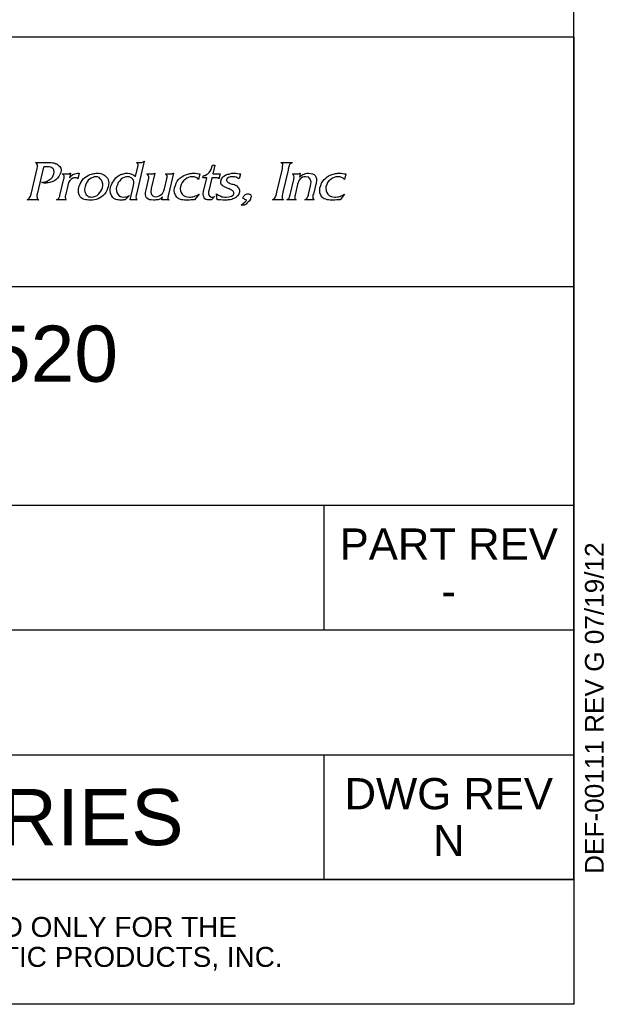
# Model space of a CAD drawing. Header units: inches. Extents: x 6 to 353, y 6 to 228.
# Tile 16 of 256: x 333 to 353, y 6 to 40. Entities that reach past the tile are written whole.
import ezdxf
from ezdxf.enums import TextEntityAlignment as Align

# ---------------------------------------------------------------- set-up
doc = ezdxf.new("R2010")
doc.units = ezdxf.units.IN
doc.header["$LTSCALE"] = 19.946667
doc.header["$MEASUREMENT"] = 0
doc.layers.get('0').update_dxf_attribs({"linetype": 'CONTINUOUS'})
doc.layers.add('09_ALL_DETAIL_ITEMS', color=7, linetype='CONTINUOUS')
doc.styles.add('TEXTSTYLE_2', font='arial.ttf')

# ---------------------------------------------------------------- blocks, each defined once
blk = doc.blocks.new('MAP_LOGO_AND_NAME_BL0', base_point=(325.333, 35.2))
at = {"color": 7, "linetype": 'Continuous'}
for p, q in [((333.631, 35.163), (333.631, 35.172)), ((333.631, 35.172), (334.112, 35.172)), ((333.668, 35.135), (333.631, 35.163)), ((333.687, 35.098), (333.668, 35.135)), ((333.677, 34.968), (333.687, 35.042)), ((333.89, 35.015), (333.677, 34.089)), ((333.687, 35.042), (333.687, 35.098)), ((333.918, 35.024), (333.89, 35.015)), ((333.955, 35.024), (333.918, 35.024)), ((333.992, 35.033), (333.955, 35.024)), ((334.02, 35.033), (333.992, 35.033)), ((334.085, 35.024), (334.02, 35.033)), ((334.14, 35.015), (334.085, 35.024)), ((334.112, 35.172), (334.159, 35.172)), ((334.177, 34.996), (334.14, 35.015)), ((334.159, 35.172), (334.196, 35.163)), ((334.196, 35.163), (334.242, 35.163)), ((334.242, 35.163), (334.279, 35.153)), ((334.279, 35.153), (334.316, 35.135)), ((334.316, 35.135), (334.344, 35.126)), ((334.344, 35.126), (334.371, 35.107)), ((334.371, 35.107), (334.399, 35.089)), ((334.399, 35.089), (334.445, 35.042)), ((334.445, 35.042), (334.482, 34.987)), ((337.036, 34.7), (337.119, 35.024)), ((337.332, 35.218), (337.073, 34.089)), ((337.073, 35.172), (337.073, 35.181)), ((337.073, 35.181), (337.221, 35.181)), ((337.091, 35.153), (337.073, 35.172)), ((337.1, 35.144), (337.091, 35.153)), ((337.119, 35.126), (337.1, 35.144)), ((337.128, 35.107), (337.119, 35.126)), ((337.119, 35.042), (337.128, 35.07)), ((337.119, 35.024), (337.119, 35.042)), ((337.128, 35.089), (337.128, 35.107)), ((337.128, 35.07), (337.128, 35.089)), ((337.221, 35.181), (337.248, 35.181)), ((337.248, 35.181), (337.276, 35.19)), ((337.276, 35.19), (337.304, 35.2)), ((337.304, 35.2), (337.322, 35.218)), ((337.322, 35.218), (337.332, 35.218)), ((339.617, 34.94), (339.644, 35.015)), ((339.644, 35.015), (339.663, 35.089)), ((339.663, 35.089), (339.746, 35.089)), ((339.746, 35.089), (339.681, 34.792)), ((342.013, 35.163), (342.013, 35.172)), ((342.013, 35.172), (342.383, 35.172)), ((342.04, 35.144), (342.013, 35.163)), ((342.059, 35.135), (342.04, 35.144)), ((342.05, 34.968), (342.059, 35.015)), ((342.068, 35.116), (342.059, 35.135)), ((342.059, 35.061), (342.068, 35.089)), ((342.059, 35.015), (342.059, 35.061)), ((342.068, 35.089), (342.068, 35.116)), ((342.272, 35.024), (342.262, 35.005)), ((342.262, 35.005), (342.262, 34.978)), ((342.281, 35.052), (342.272, 35.042)), ((342.272, 35.042), (342.272, 35.024)), ((342.29, 35.089), (342.281, 35.07)), ((342.281, 35.07), (342.281, 35.052)), ((342.299, 35.098), (342.29, 35.089)), ((342.309, 35.116), (342.299, 35.098)), ((342.318, 35.126), (342.309, 35.116)), ((342.336, 35.144), (342.318, 35.126)), ((342.346, 35.144), (342.336, 35.144)), ((342.355, 35.153), (342.346, 35.144)), ((342.364, 35.153), (342.355, 35.153)), ((342.383, 35.163), (342.364, 35.153)), ((342.383, 35.172), (342.383, 35.163)), ((333.474, 34.089), (333.677, 34.968)), ((334.149, 34.626), (334.196, 34.672)), ((334.214, 34.968), (334.177, 34.996)), ((334.196, 34.672), (334.223, 34.728)), ((334.242, 34.94), (334.214, 34.968)), ((334.223, 34.728), (334.251, 34.792)), ((334.251, 34.903), (334.242, 34.94)), ((334.26, 34.848), (334.251, 34.903)), ((334.251, 34.792), (334.26, 34.848)), ((334.418, 34.7), (334.371, 34.635)), ((334.455, 34.765), (334.418, 34.7)), ((334.482, 34.839), (334.455, 34.765)), ((334.482, 34.987), (334.492, 34.922)), ((334.492, 34.922), (334.482, 34.839)), ((334.538, 34.783), (334.547, 34.792)), ((334.556, 34.765), (334.538, 34.783)), ((334.547, 34.792), (334.603, 34.792)), ((334.575, 34.755), (334.556, 34.765)), ((334.584, 34.737), (334.575, 34.755)), ((334.593, 34.718), (334.584, 34.737)), ((334.593, 34.7), (334.593, 34.718)), ((334.593, 34.672), (334.593, 34.7)), ((334.593, 34.644), (334.593, 34.672)), ((334.603, 34.792), (334.621, 34.792)), ((334.621, 34.792), (334.64, 34.792)), ((334.64, 34.792), (334.658, 34.792)), ((334.658, 34.792), (334.677, 34.792)), ((334.677, 34.792), (334.704, 34.792)), ((334.704, 34.792), (334.732, 34.792)), ((334.732, 34.792), (334.751, 34.792)), ((334.751, 34.792), (334.76, 34.792)), ((334.76, 34.792), (334.769, 34.792)), ((334.769, 34.792), (334.788, 34.802)), ((334.815, 34.811), (334.778, 34.654)), ((334.778, 34.654), (334.815, 34.691)), ((334.788, 34.802), (334.797, 34.802)), ((334.797, 34.802), (334.797, 34.811)), ((334.797, 34.811), (334.815, 34.811)), ((334.815, 34.691), (334.852, 34.737)), ((334.852, 34.737), (334.889, 34.765)), ((334.889, 34.765), (334.926, 34.783)), ((334.926, 34.783), (334.963, 34.792)), ((334.963, 34.792), (335.01, 34.802)), ((335.01, 34.802), (335.056, 34.811)), ((335.056, 34.811), (335.111, 34.811)), ((335.111, 34.811), (335.065, 34.617)), ((335.306, 34.663), (335.361, 34.7)), ((335.361, 34.7), (335.417, 34.737)), ((335.417, 34.737), (335.454, 34.755)), ((335.454, 34.755), (335.491, 34.765)), ((335.491, 34.765), (335.528, 34.783)), ((335.528, 34.783), (335.565, 34.792)), ((335.565, 34.792), (335.611, 34.802)), ((335.62, 34.681), (335.574, 34.663)), ((335.611, 34.802), (335.648, 34.802)), ((335.676, 34.691), (335.62, 34.681)), ((335.648, 34.802), (335.694, 34.811)), ((335.74, 34.681), (335.676, 34.691)), ((335.694, 34.811), (335.731, 34.811)), ((335.731, 34.811), (335.796, 34.811)), ((335.796, 34.663), (335.74, 34.681)), ((335.796, 34.811), (335.851, 34.802)), ((335.851, 34.802), (335.907, 34.783)), ((335.907, 34.783), (335.953, 34.755)), ((335.953, 34.755), (335.99, 34.728)), ((335.99, 34.728), (336.036, 34.691)), ((336.036, 34.691), (336.073, 34.644)), ((336.379, 34.663), (336.434, 34.709)), ((336.434, 34.709), (336.49, 34.746)), ((336.49, 34.746), (336.527, 34.765)), ((336.527, 34.765), (336.555, 34.774)), ((336.555, 34.774), (336.592, 34.783)), ((336.592, 34.783), (336.629, 34.792)), ((336.629, 34.792), (336.656, 34.802)), ((336.703, 34.681), (336.647, 34.663)), ((336.656, 34.802), (336.693, 34.811)), ((336.693, 34.811), (336.73, 34.811)), ((336.758, 34.691), (336.703, 34.681)), ((336.73, 34.811), (336.767, 34.811)), ((336.814, 34.681), (336.758, 34.691)), ((336.767, 34.811), (336.841, 34.802)), ((336.86, 34.663), (336.814, 34.681)), ((336.841, 34.802), (336.915, 34.783)), ((336.915, 34.783), (336.98, 34.746)), ((336.98, 34.746), (337.036, 34.7)), ((337.424, 34.774), (337.433, 34.792)), ((337.452, 34.746), (337.424, 34.774)), ((337.433, 34.792), (337.47, 34.792)), ((337.48, 34.718), (337.452, 34.746)), ((337.47, 34.792), (337.498, 34.792)), ((337.489, 34.681), (337.48, 34.718)), ((337.489, 34.644), (337.489, 34.681)), ((337.498, 34.792), (337.526, 34.792)), ((337.526, 34.792), (337.535, 34.792)), ((337.535, 34.792), (337.591, 34.792)), ((337.692, 34.811), (337.572, 34.284)), ((337.591, 34.792), (337.637, 34.792)), ((337.637, 34.792), (337.665, 34.802)), ((337.665, 34.802), (337.692, 34.811)), ((338.062, 34.774), (338.072, 34.792)), ((338.081, 34.755), (338.062, 34.774)), ((338.072, 34.792), (338.127, 34.792)), ((338.099, 34.746), (338.081, 34.755)), ((338.109, 34.728), (338.099, 34.746)), ((338.127, 34.709), (338.109, 34.728)), ((338.109, 34.644), (338.118, 34.672)), ((338.118, 34.7), (338.127, 34.709)), ((338.118, 34.672), (338.118, 34.7)), ((338.127, 34.792), (338.164, 34.792)), ((338.331, 34.811), (338.164, 34.08)), ((338.164, 34.792), (338.201, 34.792)), ((338.201, 34.792), (338.22, 34.792)), ((338.22, 34.792), (338.247, 34.792)), ((338.247, 34.792), (338.275, 34.792)), ((338.275, 34.792), (338.303, 34.802)), ((338.303, 34.802), (338.321, 34.811)), ((338.321, 34.811), (338.331, 34.811)), ((338.553, 34.644), (338.617, 34.691)), ((338.617, 34.691), (338.682, 34.728)), ((338.682, 34.728), (338.747, 34.755)), ((338.747, 34.755), (338.784, 34.765)), ((338.784, 34.765), (338.821, 34.783)), ((338.821, 34.783), (338.858, 34.792)), ((338.904, 34.681), (338.849, 34.663)), ((338.858, 34.792), (338.895, 34.802)), ((338.895, 34.802), (338.932, 34.802)), ((338.969, 34.691), (338.904, 34.681)), ((338.932, 34.802), (338.969, 34.811)), ((338.969, 34.811), (339.006, 34.811)), ((339.043, 34.681), (338.969, 34.691)), ((339.006, 34.811), (339.043, 34.811)), ((339.043, 34.811), (339.089, 34.811)), ((339.108, 34.663), (339.043, 34.681)), ((339.089, 34.811), (339.145, 34.802)), ((339.145, 34.802), (339.191, 34.792)), ((339.191, 34.792), (339.237, 34.792)), ((339.237, 34.792), (339.191, 34.598)), ((339.339, 34.654), (339.358, 34.728)), ((339.358, 34.728), (339.413, 34.737)), ((339.413, 34.737), (339.459, 34.765)), ((339.459, 34.765), (339.506, 34.792)), ((339.506, 34.792), (339.552, 34.839)), ((339.552, 34.839), (339.589, 34.885)), ((339.589, 34.885), (339.617, 34.94)), ((339.681, 34.792), (339.829, 34.792)), ((339.829, 34.792), (339.866, 34.792)), ((339.866, 34.792), (339.903, 34.792)), ((339.931, 34.792), (339.885, 34.617)), ((339.903, 34.792), (339.922, 34.792)), ((339.922, 34.792), (339.931, 34.792)), ((339.977, 34.617), (340.014, 34.672)), ((340.014, 34.672), (340.051, 34.709)), ((340.051, 34.709), (340.107, 34.746)), ((340.107, 34.746), (340.144, 34.765)), ((340.144, 34.765), (340.181, 34.774)), ((340.181, 34.774), (340.218, 34.783)), ((340.264, 34.681), (340.209, 34.663)), ((340.218, 34.783), (340.255, 34.792)), ((340.255, 34.792), (340.292, 34.802)), ((340.347, 34.691), (340.264, 34.681)), ((340.292, 34.802), (340.329, 34.811)), ((340.329, 34.811), (340.366, 34.811)), ((340.412, 34.681), (340.347, 34.691)), ((340.366, 34.811), (340.403, 34.811)), ((340.403, 34.811), (340.468, 34.811)), ((340.477, 34.672), (340.412, 34.681)), ((340.468, 34.811), (340.523, 34.802)), ((340.532, 34.644), (340.477, 34.672)), ((340.523, 34.802), (340.579, 34.792)), ((340.579, 34.792), (340.625, 34.792)), ((340.625, 34.792), (340.579, 34.617)), ((341.865, 34.163), (342.04, 34.913)), ((342.04, 34.913), (342.05, 34.968)), ((342.244, 34.913), (342.068, 34.163)), ((342.253, 34.95), (342.244, 34.913)), ((342.262, 34.978), (342.253, 34.95)), ((342.401, 34.774), (342.41, 34.792)), ((342.429, 34.746), (342.401, 34.774)), ((342.41, 34.792), (342.447, 34.792)), ((342.447, 34.718), (342.429, 34.746)), ((342.447, 34.792), (342.484, 34.792)), ((342.457, 34.672), (342.447, 34.718)), ((342.447, 34.617), (342.457, 34.672)), ((342.484, 34.792), (342.512, 34.792)), ((342.512, 34.792), (342.521, 34.792)), ((342.521, 34.792), (342.568, 34.792)), ((342.568, 34.792), (342.605, 34.792)), ((342.605, 34.792), (342.632, 34.802)), ((342.632, 34.802), (342.66, 34.811)), ((342.66, 34.811), (342.632, 34.672)), ((342.632, 34.672), (342.651, 34.691)), ((342.651, 34.691), (342.679, 34.718)), ((342.679, 34.718), (342.716, 34.746)), ((342.734, 34.672), (342.697, 34.644)), ((342.716, 34.746), (342.753, 34.765)), ((342.79, 34.681), (342.734, 34.672)), ((342.753, 34.765), (342.799, 34.783)), ((342.845, 34.691), (342.79, 34.681)), ((342.799, 34.783), (342.845, 34.802)), ((342.845, 34.802), (342.891, 34.811)), ((342.947, 34.672), (342.845, 34.691)), ((342.891, 34.811), (342.938, 34.811)), ((342.938, 34.811), (343.012, 34.802)), ((343.002, 34.607), (342.947, 34.672)), ((343.012, 34.802), (343.076, 34.792)), ((343.076, 34.792), (343.132, 34.765)), ((343.132, 34.765), (343.169, 34.728)), ((343.169, 34.728), (343.197, 34.681)), ((343.197, 34.681), (343.215, 34.626)), ((343.53, 34.644), (343.585, 34.691)), ((343.585, 34.691), (343.65, 34.728)), ((343.65, 34.728), (343.715, 34.755)), ((343.715, 34.755), (343.752, 34.765)), ((343.752, 34.765), (343.789, 34.783)), ((343.789, 34.783), (343.826, 34.792)), ((343.872, 34.681), (343.817, 34.663)), ((343.826, 34.792), (343.863, 34.802)), ((343.863, 34.802), (343.9, 34.802)), ((343.937, 34.691), (343.872, 34.681)), ((343.9, 34.802), (343.937, 34.811)), ((343.937, 34.811), (343.974, 34.811)), ((344.011, 34.681), (343.937, 34.691)), ((343.974, 34.811), (344.011, 34.811)), ((344.011, 34.811), (344.057, 34.811)), ((344.076, 34.663), (344.011, 34.681)), ((344.057, 34.811), (344.113, 34.802)), ((344.113, 34.802), (344.168, 34.792)), ((344.168, 34.792), (344.214, 34.792)), ((344.214, 34.792), (344.168, 34.598)), ((333.825, 34.496), (333.89, 34.506)), ((333.853, 34.487), (333.825, 34.496)), ((333.881, 34.478), (333.853, 34.487)), ((333.918, 34.469), (333.881, 34.478)), ((333.89, 34.506), (333.955, 34.515)), ((333.964, 34.469), (333.918, 34.469)), ((333.955, 34.515), (334.02, 34.543)), ((333.983, 34.469), (333.964, 34.469)), ((334.011, 34.478), (333.983, 34.469)), ((334.029, 34.478), (334.011, 34.478)), ((334.02, 34.543), (334.085, 34.58)), ((334.048, 34.478), (334.029, 34.478)), ((334.112, 34.487), (334.048, 34.478)), ((334.085, 34.58), (334.149, 34.626)), ((334.177, 34.515), (334.112, 34.487)), ((334.251, 34.543), (334.177, 34.515)), ((334.316, 34.589), (334.251, 34.543)), ((334.371, 34.635), (334.316, 34.589)), ((334.455, 34.052), (334.584, 34.617)), ((334.584, 34.617), (334.593, 34.644)), ((334.723, 34.395), (334.64, 34.052)), ((334.751, 34.487), (334.723, 34.395)), ((334.788, 34.561), (334.751, 34.487)), ((334.834, 34.607), (334.788, 34.561)), ((334.899, 34.644), (334.834, 34.607)), ((334.917, 34.644), (334.899, 34.644)), ((334.945, 34.654), (334.917, 34.644)), ((334.963, 34.654), (334.945, 34.654)), ((334.982, 34.654), (334.963, 34.654)), ((335.01, 34.654), (334.982, 34.654)), ((335.037, 34.644), (335.01, 34.654)), ((335.056, 34.635), (335.037, 34.644)), ((335.065, 34.617), (335.056, 34.635)), ((335.093, 34.247), (335.102, 34.339)), ((335.102, 34.339), (335.121, 34.395)), ((335.121, 34.395), (335.148, 34.45)), ((335.148, 34.45), (335.176, 34.506)), ((335.176, 34.506), (335.213, 34.561)), ((335.213, 34.561), (335.25, 34.617)), ((335.25, 34.617), (335.306, 34.663)), ((335.315, 34.358), (335.306, 34.311)), ((335.343, 34.441), (335.315, 34.358)), ((335.38, 34.515), (335.343, 34.441)), ((335.417, 34.57), (335.38, 34.515)), ((335.463, 34.607), (335.417, 34.57)), ((335.518, 34.635), (335.463, 34.607)), ((335.574, 34.663), (335.518, 34.635)), ((335.833, 34.617), (335.796, 34.663)), ((335.87, 34.57), (335.833, 34.617)), ((335.898, 34.515), (335.87, 34.57)), ((335.916, 34.45), (335.898, 34.515)), ((335.907, 34.321), (335.916, 34.385)), ((335.916, 34.385), (335.916, 34.45)), ((336.073, 34.644), (336.101, 34.598)), ((336.101, 34.348), (336.083, 34.284)), ((336.101, 34.598), (336.11, 34.543)), ((336.11, 34.413), (336.101, 34.348)), ((336.11, 34.543), (336.12, 34.478)), ((336.12, 34.478), (336.11, 34.413)), ((336.166, 34.228), (336.184, 34.348)), ((336.184, 34.348), (336.203, 34.395)), ((336.203, 34.395), (336.231, 34.45)), ((336.231, 34.45), (336.258, 34.506)), ((336.258, 34.506), (336.296, 34.552)), ((336.296, 34.552), (336.333, 34.607)), ((336.333, 34.607), (336.379, 34.663)), ((336.388, 34.348), (336.379, 34.274)), ((336.416, 34.413), (336.388, 34.348)), ((336.444, 34.487), (336.416, 34.413)), ((336.49, 34.543), (336.444, 34.487)), ((336.536, 34.598), (336.49, 34.543)), ((336.592, 34.635), (336.536, 34.598)), ((336.647, 34.663), (336.592, 34.635)), ((336.851, 33.904), (336.971, 34.395)), ((336.906, 34.635), (336.86, 34.663)), ((336.943, 34.607), (336.906, 34.635)), ((336.962, 34.57), (336.943, 34.607)), ((336.98, 34.524), (336.962, 34.57)), ((336.971, 34.395), (336.98, 34.469)), ((336.98, 34.469), (336.98, 34.524)), ((337.396, 34.247), (337.489, 34.644)), ((338.025, 34.274), (338.099, 34.617)), ((338.099, 34.617), (338.109, 34.644)), ((338.368, 34.311), (338.395, 34.395)), ((338.395, 34.395), (338.423, 34.469)), ((338.423, 34.469), (338.46, 34.533)), ((338.46, 34.533), (338.506, 34.598)), ((338.506, 34.598), (338.553, 34.644)), ((338.571, 34.348), (338.562, 34.284)), ((338.599, 34.422), (338.571, 34.348)), ((338.627, 34.487), (338.599, 34.422)), ((338.673, 34.552), (338.627, 34.487)), ((338.728, 34.598), (338.673, 34.552)), ((338.784, 34.635), (338.728, 34.598)), ((338.849, 34.663), (338.784, 34.635)), ((339.154, 34.635), (339.108, 34.663)), ((339.191, 34.598), (339.154, 34.635)), ((339.469, 34.654), (339.339, 34.654)), ((339.358, 34.182), (339.469, 34.654)), ((339.644, 34.654), (339.552, 34.256)), ((339.792, 34.654), (339.644, 34.654)), ((339.829, 34.654), (339.792, 34.654)), ((339.857, 34.644), (339.829, 34.654)), ((339.876, 34.635), (339.857, 34.644)), ((339.885, 34.617), (339.876, 34.635)), ((339.95, 34.543), (339.977, 34.617)), ((339.95, 34.506), (339.95, 34.543)), ((339.95, 34.469), (339.95, 34.506)), ((339.959, 34.441), (339.95, 34.469)), ((339.977, 34.413), (339.959, 34.441)), ((340.005, 34.395), (339.977, 34.413)), ((340.033, 34.367), (340.005, 34.395)), ((340.079, 34.339), (340.033, 34.367)), ((340.125, 34.321), (340.079, 34.339)), ((340.162, 34.626), (340.144, 34.589)), ((340.144, 34.589), (340.144, 34.561)), ((340.144, 34.561), (340.153, 34.543)), ((340.153, 34.543), (340.162, 34.524)), ((340.209, 34.663), (340.162, 34.626)), ((340.162, 34.524), (340.181, 34.515)), ((340.181, 34.515), (340.199, 34.496)), ((340.199, 34.496), (340.236, 34.478)), ((340.236, 34.478), (340.273, 34.459)), ((340.273, 34.459), (340.32, 34.441)), ((340.32, 34.441), (340.366, 34.432)), ((340.366, 34.432), (340.412, 34.422)), ((340.412, 34.422), (340.449, 34.404)), ((340.449, 34.404), (340.477, 34.395)), ((340.477, 34.395), (340.505, 34.376)), ((340.505, 34.376), (340.523, 34.348)), ((340.523, 34.348), (340.551, 34.321)), ((340.579, 34.617), (340.532, 34.644)), ((342.318, 34.071), (342.447, 34.598)), ((342.447, 34.598), (342.447, 34.617)), ((342.568, 34.432), (342.484, 34.062)), ((342.586, 34.487), (342.568, 34.432)), ((342.605, 34.543), (342.586, 34.487)), ((342.632, 34.58), (342.605, 34.543)), ((342.66, 34.617), (342.632, 34.58)), ((342.697, 34.644), (342.66, 34.617)), ((342.947, 34.08), (343.012, 34.376)), ((343.03, 34.515), (343.002, 34.607)), ((343.012, 34.376), (343.03, 34.515)), ((343.206, 34.478), (343.113, 34.089)), ((343.215, 34.552), (343.206, 34.478)), ((343.215, 34.626), (343.215, 34.552)), ((343.335, 34.311), (343.363, 34.395)), ((343.363, 34.395), (343.391, 34.469)), ((343.391, 34.469), (343.437, 34.533)), ((343.437, 34.533), (343.474, 34.598)), ((343.474, 34.598), (343.53, 34.644)), ((343.539, 34.348), (343.53, 34.284)), ((343.567, 34.422), (343.539, 34.348)), ((343.594, 34.487), (343.567, 34.422)), ((343.641, 34.552), (343.594, 34.487)), ((343.705, 34.598), (343.641, 34.552)), ((343.761, 34.635), (343.705, 34.598)), ((343.817, 34.663), (343.761, 34.635)), ((344.131, 34.635), (344.076, 34.663)), ((344.168, 34.598), (344.131, 34.635)), ((333.418, 33.969), (333.446, 34.025)), ((333.446, 34.025), (333.474, 34.089)), ((333.677, 34.089), (333.668, 34.062)), ((333.668, 34.062), (333.668, 34.034)), ((333.668, 34.034), (333.668, 34.006)), ((333.668, 34.006), (333.677, 33.988)), ((334.427, 33.978), (334.436, 34.006)), ((334.436, 34.006), (334.445, 34.025)), ((334.445, 34.025), (334.455, 34.052)), ((334.64, 34.052), (334.63, 34.025)), ((334.63, 34.025), (334.63, 34.006)), ((334.63, 34.006), (334.63, 33.978)), ((335.093, 34.154), (335.093, 34.247)), ((335.111, 34.071), (335.093, 34.154)), ((335.148, 33.997), (335.111, 34.071)), ((335.176, 33.969), (335.148, 33.997)), ((335.306, 34.311), (335.296, 34.265)), ((335.296, 34.265), (335.296, 34.228)), ((335.296, 34.228), (335.306, 34.182)), ((335.306, 34.182), (335.315, 34.145)), ((335.315, 34.145), (335.333, 34.108)), ((335.333, 34.108), (335.352, 34.071)), ((335.352, 34.071), (335.38, 34.043)), ((335.38, 34.043), (335.407, 34.025)), ((335.407, 34.025), (335.435, 34.006)), ((335.435, 34.006), (335.481, 33.997)), ((335.481, 33.997), (335.518, 33.988)), ((335.528, 33.988), (335.602, 33.997)), ((335.602, 33.997), (335.666, 34.025)), ((335.666, 34.025), (335.722, 34.052)), ((335.722, 34.052), (335.768, 34.089)), ((335.768, 34.089), (335.814, 34.145)), ((335.814, 34.145), (335.851, 34.2)), ((335.87, 34.006), (335.814, 33.969)), ((335.851, 34.2), (335.888, 34.256)), ((335.925, 34.052), (335.87, 34.006)), ((335.888, 34.256), (335.907, 34.321)), ((335.981, 34.099), (335.925, 34.052)), ((336.018, 34.154), (335.981, 34.099)), ((336.055, 34.219), (336.018, 34.154)), ((336.083, 34.284), (336.055, 34.219)), ((336.184, 34.126), (336.166, 34.228)), ((336.212, 34.043), (336.184, 34.126)), ((336.258, 33.978), (336.212, 34.043)), ((336.379, 34.274), (336.388, 34.21)), ((336.388, 34.21), (336.397, 34.145)), ((336.397, 34.145), (336.434, 34.089)), ((336.434, 34.089), (336.471, 34.052)), ((336.471, 34.052), (336.518, 34.015)), ((336.518, 34.015), (336.573, 33.997)), ((336.573, 33.997), (336.638, 33.988)), ((336.638, 33.988), (336.693, 33.997)), ((336.832, 34.052), (336.684, 33.895)), ((336.693, 33.997), (336.74, 34.006)), ((336.74, 34.006), (336.786, 34.025)), ((336.786, 34.025), (336.832, 34.052)), ((337.054, 34.043), (337.045, 33.997)), ((337.045, 33.997), (337.054, 33.96)), ((337.063, 34.071), (337.054, 34.052)), ((337.054, 34.052), (337.054, 34.043)), ((337.073, 34.08), (337.063, 34.071)), ((337.073, 34.089), (337.073, 34.08)), ((337.378, 34.154), (337.396, 34.247)), ((337.378, 34.08), (337.378, 34.154)), ((337.387, 34.015), (337.378, 34.08)), ((337.415, 33.969), (337.387, 34.015)), ((337.572, 34.284), (337.554, 34.163)), ((337.554, 34.163), (337.581, 34.08)), ((337.581, 34.08), (337.637, 34.025)), ((337.637, 34.025), (337.729, 34.006)), ((337.729, 34.006), (337.776, 34.015)), ((337.776, 34.015), (337.822, 34.025)), ((337.822, 34.025), (337.868, 34.052)), ((337.868, 34.052), (337.914, 34.08)), ((337.914, 34.08), (337.951, 34.117)), ((337.961, 34.006), (337.924, 33.969)), ((337.933, 33.904), (337.961, 34.006)), ((337.951, 34.117), (337.979, 34.163)), ((337.979, 34.163), (338.007, 34.21)), ((338.007, 34.21), (338.025, 34.274)), ((338.146, 34.015), (338.136, 33.997)), ((338.136, 33.997), (338.136, 33.988)), ((338.155, 34.043), (338.146, 34.015)), ((338.164, 34.08), (338.155, 34.043)), ((338.358, 34.219), (338.368, 34.311)), ((338.368, 34.136), (338.358, 34.219)), ((338.395, 34.062), (338.368, 34.136)), ((338.442, 33.988), (338.395, 34.062)), ((338.562, 34.284), (338.571, 34.21)), ((338.571, 34.21), (338.599, 34.154)), ((338.599, 34.154), (338.627, 34.099)), ((338.627, 34.099), (338.673, 34.052)), ((338.673, 34.052), (338.738, 34.015)), ((338.738, 34.015), (338.802, 33.997)), ((338.802, 33.997), (338.877, 33.988)), ((338.914, 33.988), (338.96, 33.997)), ((338.96, 33.997), (338.997, 34.006)), ((338.997, 34.006), (339.043, 34.015)), ((339.043, 34.015), (339.08, 34.034)), ((339.21, 34.089), (339.052, 33.904)), ((339.08, 34.034), (339.126, 34.052)), ((339.126, 34.052), (339.163, 34.071)), ((339.163, 34.071), (339.2, 34.089)), ((339.2, 34.089), (339.21, 34.089)), ((339.348, 34.117), (339.358, 34.182)), ((339.348, 34.062), (339.348, 34.117)), ((339.367, 34.015), (339.348, 34.062)), ((339.385, 33.969), (339.367, 34.015)), ((339.552, 34.256), (339.533, 34.173)), ((339.533, 34.173), (339.533, 34.108)), ((339.533, 34.108), (339.552, 34.052)), ((339.552, 34.052), (339.57, 34.015)), ((339.57, 34.015), (339.58, 34.006)), ((339.58, 34.006), (339.598, 33.997)), ((339.598, 33.997), (339.626, 33.988)), ((339.746, 34.025), (339.626, 33.904)), ((339.681, 33.988), (339.718, 33.997)), ((339.718, 33.997), (339.737, 34.015)), ((339.737, 34.015), (339.746, 34.025)), ((339.82, 33.904), (339.802, 34.108)), ((339.802, 34.108), (339.839, 34.08)), ((339.839, 34.08), (339.866, 34.062)), ((339.866, 34.062), (339.903, 34.043)), ((339.903, 34.043), (339.95, 34.025)), ((339.95, 34.025), (339.987, 34.006)), ((339.987, 34.006), (340.033, 33.997)), ((340.033, 33.997), (340.088, 33.988)), ((340.162, 34.302), (340.125, 34.321)), ((340.135, 33.988), (340.227, 33.997)), ((340.199, 34.293), (340.162, 34.302)), ((340.236, 34.274), (340.199, 34.293)), ((340.227, 33.997), (340.31, 34.025)), ((340.264, 34.256), (340.236, 34.274)), ((340.301, 34.247), (340.264, 34.256)), ((340.329, 34.228), (340.301, 34.247)), ((340.31, 34.025), (340.366, 34.062)), ((340.347, 34.21), (340.329, 34.228)), ((340.366, 34.191), (340.347, 34.21)), ((340.384, 34.173), (340.366, 34.191)), ((340.366, 34.062), (340.394, 34.108)), ((340.394, 34.154), (340.384, 34.173)), ((340.394, 34.136), (340.394, 34.154)), ((340.394, 34.108), (340.394, 34.136)), ((340.514, 34.034), (340.458, 33.978)), ((340.56, 34.099), (340.514, 34.034)), ((340.551, 34.321), (340.569, 34.293)), ((340.588, 34.163), (340.56, 34.099)), ((340.569, 34.293), (340.579, 34.265)), ((340.579, 34.265), (340.588, 34.228)), ((340.588, 34.228), (340.588, 34.2)), ((340.588, 34.2), (340.588, 34.163)), ((340.717, 33.988), (340.727, 34.015)), ((340.727, 34.015), (340.745, 34.034)), ((340.745, 34.034), (340.754, 34.052)), ((340.754, 34.052), (340.773, 34.071)), ((340.773, 34.071), (340.791, 34.08)), ((340.791, 34.08), (340.819, 34.099)), ((340.819, 34.099), (340.847, 34.108)), ((340.847, 34.108), (340.875, 34.108)), ((340.875, 34.108), (340.893, 34.108)), ((340.893, 34.108), (340.921, 34.099)), ((340.921, 34.099), (340.939, 34.089)), ((340.939, 34.089), (340.958, 34.08)), ((340.958, 34.08), (340.976, 34.062)), ((340.976, 34.062), (340.986, 34.034)), ((340.986, 34.006), (340.976, 33.978)), ((340.986, 34.034), (340.986, 34.006)), ((341.8, 33.978), (341.818, 34.015)), ((341.818, 34.015), (341.837, 34.052)), ((341.837, 34.052), (341.846, 34.108)), ((341.846, 34.108), (341.865, 34.163)), ((342.059, 34.099), (342.04, 34.043)), ((342.04, 34.043), (342.04, 34.006)), ((342.04, 34.006), (342.04, 33.978)), ((342.068, 34.163), (342.059, 34.099)), ((342.29, 33.978), (342.299, 34.006)), ((342.299, 34.006), (342.309, 34.034)), ((342.309, 34.034), (342.318, 34.071)), ((342.484, 34.062), (342.475, 34.025)), ((342.475, 34.025), (342.475, 33.997)), ((342.475, 33.997), (342.475, 33.978)), ((342.91, 33.988), (342.919, 34.015)), ((342.919, 34.015), (342.938, 34.043)), ((342.938, 34.043), (342.947, 34.08)), ((343.095, 34.062), (343.086, 34.006)), ((343.086, 34.006), (343.095, 33.96)), ((343.104, 34.08), (343.095, 34.071)), ((343.095, 34.071), (343.095, 34.062)), ((343.113, 34.08), (343.104, 34.08)), ((343.113, 34.089), (343.113, 34.08)), ((343.326, 34.219), (343.335, 34.311)), ((343.335, 34.136), (343.326, 34.219)), ((343.363, 34.062), (343.335, 34.136)), ((343.409, 33.988), (343.363, 34.062)), ((343.53, 34.284), (343.548, 34.21)), ((343.548, 34.21), (343.567, 34.154)), ((343.567, 34.154), (343.604, 34.099)), ((343.604, 34.099), (343.65, 34.052)), ((343.65, 34.052), (343.715, 34.015)), ((343.715, 34.015), (343.779, 33.997)), ((343.779, 33.997), (343.844, 33.988)), ((343.881, 33.988), (343.928, 33.997)), ((343.928, 33.997), (343.965, 34.006)), ((343.965, 34.006), (344.011, 34.015)), ((344.011, 34.015), (344.048, 34.034)), ((344.177, 34.089), (344.02, 33.904)), ((344.048, 34.034), (344.094, 34.052)), ((344.094, 34.052), (344.131, 34.071)), ((344.131, 34.071), (344.168, 34.089)), ((344.168, 34.089), (344.177, 34.089)), ((333.335, 33.904), (333.381, 33.923)), ((333.733, 33.904), (333.335, 33.904)), ((333.381, 33.923), (333.418, 33.969)), ((333.677, 33.988), (333.677, 33.96)), ((333.677, 33.96), (333.687, 33.932)), ((333.687, 33.932), (333.705, 33.914)), ((333.705, 33.914), (333.724, 33.904)), ((333.724, 33.904), (333.733, 33.904)), ((334.334, 33.904), (334.362, 33.914)), ((334.667, 33.904), (334.334, 33.904)), ((334.362, 33.914), (334.39, 33.932)), ((334.39, 33.932), (334.408, 33.941)), ((334.408, 33.941), (334.418, 33.96)), ((334.418, 33.96), (334.427, 33.978)), ((334.63, 33.978), (334.64, 33.96)), ((334.64, 33.96), (334.64, 33.941)), ((334.64, 33.941), (334.64, 33.932)), ((334.64, 33.932), (334.649, 33.914)), ((334.649, 33.914), (334.667, 33.904)), ((335.213, 33.941), (335.176, 33.969)), ((335.25, 33.923), (335.213, 33.941)), ((335.296, 33.914), (335.25, 33.923)), ((335.343, 33.895), (335.296, 33.914)), ((335.389, 33.895), (335.343, 33.895)), ((335.444, 33.886), (335.389, 33.895)), ((335.5, 33.886), (335.444, 33.886)), ((335.565, 33.886), (335.5, 33.886)), ((335.518, 33.988), (335.528, 33.988)), ((335.629, 33.895), (335.565, 33.886)), ((335.694, 33.914), (335.629, 33.895)), ((335.759, 33.932), (335.694, 33.914)), ((335.814, 33.969), (335.759, 33.932)), ((336.296, 33.951), (336.258, 33.978)), ((336.323, 33.932), (336.296, 33.951)), ((336.36, 33.914), (336.323, 33.932)), ((336.407, 33.904), (336.36, 33.914)), ((336.444, 33.895), (336.407, 33.904)), ((336.49, 33.886), (336.444, 33.895)), ((336.536, 33.886), (336.49, 33.886)), ((336.582, 33.886), (336.536, 33.886)), ((336.601, 33.886), (336.582, 33.886)), ((336.629, 33.895), (336.601, 33.886)), ((336.656, 33.895), (336.629, 33.895)), ((336.684, 33.895), (336.656, 33.895)), ((337.091, 33.904), (336.851, 33.904)), ((337.054, 33.96), (337.063, 33.923)), ((337.063, 33.923), (337.091, 33.904)), ((337.452, 33.932), (337.415, 33.969)), ((337.507, 33.904), (337.452, 33.932)), ((337.572, 33.895), (337.507, 33.904)), ((337.646, 33.886), (337.572, 33.895)), ((337.692, 33.886), (337.646, 33.886)), ((337.729, 33.895), (337.692, 33.886)), ((337.776, 33.904), (337.729, 33.895)), ((337.813, 33.904), (337.776, 33.904)), ((337.84, 33.914), (337.813, 33.904)), ((337.887, 33.932), (337.84, 33.914)), ((337.924, 33.969), (337.887, 33.932)), ((338.183, 33.904), (337.933, 33.904)), ((338.136, 33.988), (338.136, 33.969)), ((338.136, 33.969), (338.136, 33.96)), ((338.136, 33.96), (338.136, 33.941)), ((338.136, 33.941), (338.136, 33.932)), ((338.136, 33.932), (338.146, 33.923)), ((338.146, 33.923), (338.164, 33.914)), ((338.164, 33.914), (338.173, 33.904)), ((338.173, 33.904), (338.183, 33.904)), ((338.479, 33.96), (338.442, 33.988)), ((338.516, 33.932), (338.479, 33.96)), ((338.553, 33.923), (338.516, 33.932)), ((338.608, 33.904), (338.553, 33.923)), ((338.654, 33.895), (338.608, 33.904)), ((338.71, 33.886), (338.654, 33.895)), ((338.765, 33.886), (338.71, 33.886)), ((338.821, 33.886), (338.765, 33.886)), ((338.877, 33.886), (338.821, 33.886)), ((338.877, 33.988), (338.914, 33.988)), ((338.941, 33.895), (338.877, 33.886)), ((338.997, 33.904), (338.941, 33.895)), ((339.052, 33.904), (338.997, 33.904)), ((339.404, 33.932), (339.385, 33.969)), ((339.441, 33.914), (339.404, 33.932)), ((339.487, 33.904), (339.441, 33.914)), ((339.543, 33.904), (339.487, 33.904)), ((339.57, 33.904), (339.543, 33.904)), ((339.589, 33.904), (339.57, 33.904)), ((339.617, 33.904), (339.589, 33.904)), ((339.626, 33.904), (339.617, 33.904)), ((339.626, 33.988), (339.654, 33.988)), ((339.654, 33.988), (339.681, 33.988)), ((339.876, 33.904), (339.82, 33.904)), ((339.94, 33.895), (339.876, 33.904)), ((340.014, 33.886), (339.94, 33.895)), ((340.079, 33.886), (340.014, 33.886)), ((340.116, 33.886), (340.079, 33.886)), ((340.088, 33.988), (340.135, 33.988)), ((340.162, 33.886), (340.116, 33.886)), ((340.199, 33.895), (340.162, 33.886)), ((340.236, 33.904), (340.199, 33.895)), ((340.283, 33.904), (340.236, 33.904)), ((340.32, 33.914), (340.283, 33.904)), ((340.357, 33.932), (340.32, 33.914)), ((340.394, 33.941), (340.357, 33.932)), ((340.458, 33.978), (340.394, 33.941)), ((340.643, 33.719), (340.717, 33.775)), ((340.653, 33.719), (340.643, 33.719)), ((340.671, 33.719), (340.653, 33.719)), ((340.69, 33.719), (340.671, 33.719)), ((340.708, 33.719), (340.69, 33.719)), ((340.727, 33.719), (340.708, 33.719)), ((340.717, 33.951), (340.717, 33.988)), ((340.745, 33.932), (340.717, 33.951)), ((340.717, 33.775), (340.782, 33.83)), ((340.745, 33.719), (340.727, 33.719)), ((340.773, 33.914), (340.745, 33.932)), ((340.754, 33.719), (340.745, 33.719)), ((340.764, 33.729), (340.754, 33.719)), ((340.81, 33.756), (340.764, 33.729)), ((340.819, 33.904), (340.773, 33.914)), ((340.782, 33.83), (340.81, 33.867)), ((340.81, 33.867), (340.828, 33.895)), ((340.847, 33.793), (340.81, 33.756)), ((340.828, 33.904), (340.819, 33.904)), ((340.828, 33.895), (340.828, 33.904)), ((340.884, 33.83), (340.847, 33.793)), ((340.912, 33.858), (340.884, 33.83)), ((340.939, 33.886), (340.912, 33.858)), ((340.958, 33.923), (340.939, 33.886)), ((340.967, 33.951), (340.958, 33.923)), ((340.976, 33.978), (340.967, 33.951)), ((341.717, 33.904), (341.735, 33.914)), ((342.087, 33.904), (341.717, 33.904)), ((341.735, 33.914), (341.763, 33.932)), ((341.763, 33.932), (341.781, 33.951)), ((341.781, 33.951), (341.8, 33.978)), ((342.04, 33.978), (342.04, 33.951)), ((342.04, 33.951), (342.05, 33.932)), ((342.05, 33.932), (342.068, 33.914)), ((342.068, 33.914), (342.087, 33.904)), ((342.198, 33.904), (342.225, 33.914)), ((342.521, 33.904), (342.198, 33.904)), ((342.225, 33.914), (342.253, 33.932)), ((342.253, 33.932), (342.272, 33.941)), ((342.272, 33.941), (342.281, 33.96)), ((342.281, 33.96), (342.29, 33.978)), ((342.475, 33.978), (342.475, 33.96)), ((342.475, 33.96), (342.475, 33.941)), ((342.475, 33.941), (342.484, 33.932)), ((342.484, 33.932), (342.503, 33.914)), ((342.503, 33.914), (342.521, 33.904)), ((342.817, 33.904), (342.845, 33.914)), ((343.141, 33.904), (342.817, 33.904)), ((342.845, 33.914), (342.864, 33.932)), ((342.864, 33.932), (342.891, 33.951)), ((342.891, 33.951), (342.901, 33.969)), ((342.901, 33.969), (342.91, 33.988)), ((343.095, 33.96), (343.113, 33.923)), ((343.113, 33.923), (343.141, 33.904)), ((343.446, 33.96), (343.409, 33.988)), ((343.483, 33.932), (343.446, 33.96)), ((343.53, 33.923), (343.483, 33.932)), ((343.576, 33.904), (343.53, 33.923)), ((343.622, 33.895), (343.576, 33.904)), ((343.678, 33.886), (343.622, 33.895)), ((343.733, 33.886), (343.678, 33.886)), ((343.789, 33.886), (343.733, 33.886)), ((343.844, 33.886), (343.789, 33.886)), ((343.844, 33.988), (343.881, 33.988)), ((343.909, 33.895), (343.844, 33.886)), ((343.965, 33.904), (343.909, 33.895)), ((344.02, 33.904), (343.965, 33.904))]:
    blk.add_line(p, q, dxfattribs=at)

msp = doc.modelspace()

# ---------------------------------------------------------------- linework, layer by layer
at = {"color": 7, "linetype": 'Continuous'}
for p, q in [((352, 10.6667), (352, 228.2667)), ((298.6667, 39.4667), (352, 39.4667)), ((352, 39.4667), (352, 10.6667)), ((298.6667, 30.9333), (352, 30.9333)), ((298.6667, 23.4667), (352, 23.4667)), ((343.4667, 23.4667), (343.4667, 19.2)), ((298.6667, 19.2), (352, 19.2)), ((298.6667, 14.9333), (352, 14.9333)), ((343.4667, 14.9333), (343.4667, 10.6667)), ((352, 10.6667), (6.4, 10.6667)), ((352, 10.6667), (241.792, 10.6667)), ((298.6667, 10.6667), (352, 10.6667)), ((352, 10.6667), (352, 6.4)), ((352, 6.4), (241.792, 6.4))]:
    msp.add_line(p, q, dxfattribs=at)

# ---------------------------------------------------------------- block references
msp.add_blockref('MAP_LOGO_AND_NAME_BL0', (325.3333, 35.2), dxfattribs=at)

# ---------------------------------------------------------------- texts
at = {"color": 7, "linetype": 'Continuous', "style": 'TEXTSTYLE_2'}
msp.add_text('DEF-00111 REV G 07/19/12', height=0.64, rotation=90, dxfattribs=at).set_placement((353.024, 10.859))
at = {"layer": '09_ALL_DETAIL_ITEMS', "color": 7, "linetype": 'Continuous', "style": 'TEXTSTYLE_2'}
for s, height, p in [('ASSYD,ERK-3520', 1.92, (325.3333, 27.68)), ('PART REV', 1.06667, (347.7333, 21.6)), ('-', 1.0667, (347.7333, 20)), ('DWG REV', 1.06667, (347.7333, 13.0667)), ('96-038_ERK_SERIES', 1.92, (325.3333, 11.84)), ('N', 1.0667, (347.7333, 11.4667)), ('THIS DRAWING CONTAINS TRADE INFORMATION DEEMED TO BE CONFIDENTIAL AND PROPRIETARY PROPERTY OF MIDDLE ATLANTIC PRODUCTS, INC. AND IS TO BE USED ONLY FOR THE ', 0.6826667, (296.896, 8.704)), ('PURPOSES FOR WHICH IT IS SUBMITTED AND FURTHER SHALL NOT BE COPIED IN WHOLE OR PART WITHOUT WRITTEN PERMISSION FIRST OBTAINED FROM MIDDLE ATLANTIC PRODUCTS, INC.', 0.6826667, (296.896, 7.68))]:
    msp.add_text(s, height=height, dxfattribs=at).set_placement(p, align=Align.CENTER)

doc.saveas('drawing.dxf')
